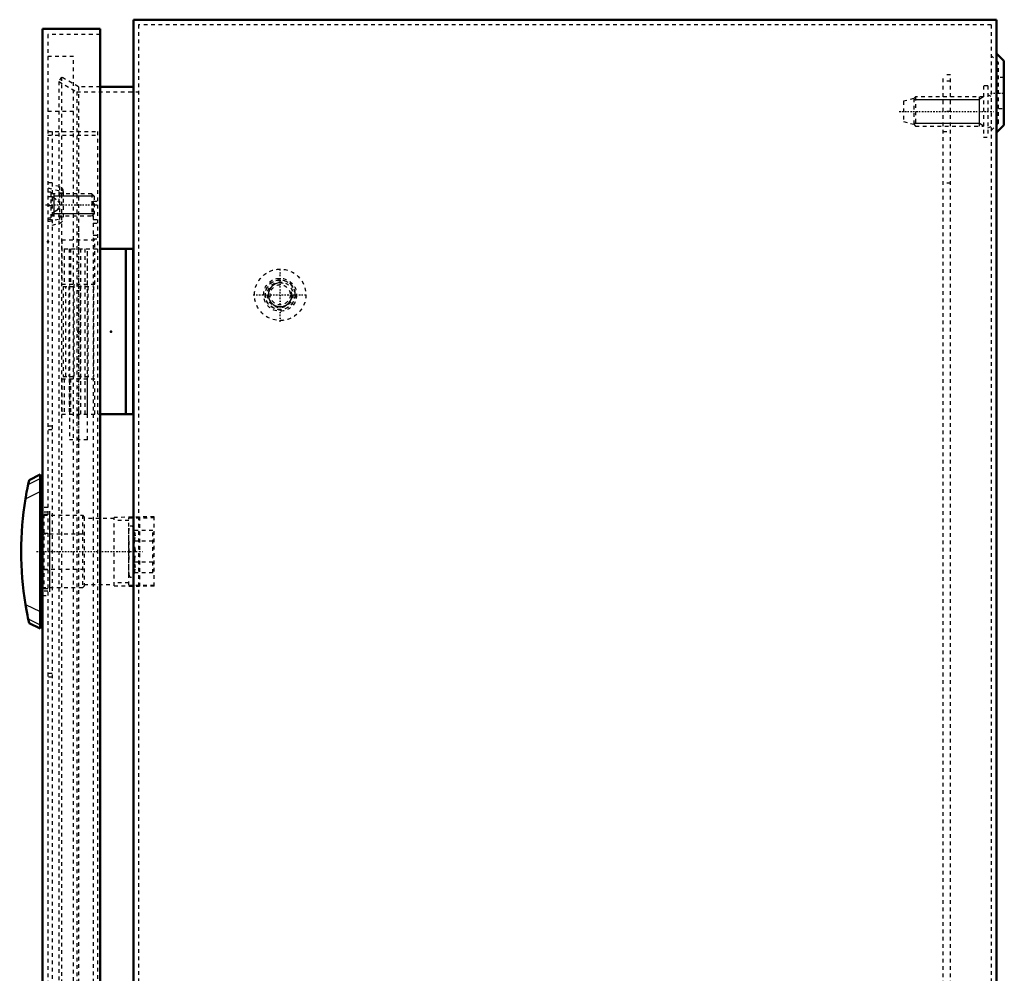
# Model space of a CAD drawing. Header units: millimetres. Extents: x 0 to 1537, y 0 to 1316.
# Tile 3 of 6: x 0 to 268, y 658 to 918. Entities that reach past the tile are written whole.
import ezdxf

# ---------------------------------------------------------------- set-up
doc = ezdxf.new("R2010")
doc.units = ezdxf.units.MM
doc.linetypes.add('Center', pattern=[1.5, 0.45, -0.5, 0.05, -0.5])
doc.linetypes.add('Dashed', pattern=[2, 1, -1])
for name, color, linetype, lineweight in [('2d ConnectionPoints', 7, 'Continuous', 50), ('AM_0', 7, 'Continuous', 50), ('AM_4', 3, 'Continuous', 25), ('AM_5', 3, 'Continuous', 25), ('AM_7', 7, 'Center', 25), ('AM_9', 6, 'Dashed', 25)]:
    doc.layers.add(name, color=color, linetype=linetype, lineweight=lineweight)

# ---------------------------------------------------------------- blocks, each defined once
blk = doc.blocks.new('11_AMP06040_MPL_0__0_in_MAS0604026R5_0__1300')
at = {"layer": 'AM_9'}
for p, q in [((251.3, 332.97), (251.3, 902.97)), ((253.3, 902.97), (251.3, 902.97)), ((253.3, 332.97), (253.3, 902.97)), ((253.3, 901.22), (251.3, 901.22)), ((253.3, 892.97), (251.3, 892.97)), ((251.3, 887.47), (253.3, 887.47)), ((253.3, 873.37), (251.3, 873.37)), ((253.3, 362.57), (251.3, 362.57)), ((253.3, 348.47), (251.3, 348.47)), ((253.3, 342.97), (251.3, 342.97)), ((253.3, 334.72), (251.3, 334.72)), ((253.3, 332.97), (251.3, 332.97))]:
    blk.add_line(p, q, dxfattribs=at)
blk = doc.blocks.new('12_MMSH06SS_0__right_1_0_in_MAS0604026R5_0__1300')
at = {"layer": 'AM_0'}
for p, q in [((21.5, 855.47), (30.5, 855.47)), ((28.5, 855.47), (28.5, 810.47)), ((30.5, 855.47), (30.5, 810.47)), ((21.5, 810.47), (30.5, 810.47))]:
    blk.add_line(p, q, dxfattribs=at)
at = {"layer": 'AM_7'}
blk.add_line((15.6, 860.59), (15.6, 800.75), dxfattribs=at)
at = {"layer": 'AM_9'}
for p, q in [((20.1, 857.87), (11.1, 857.87)), ((11.1, 857.87), (11.1, 845.87)), ((20.1, 845.87), (20.1, 857.87)), ((11.71, 855.47), (11.71, 845.87)), ((11.71, 855.47), (21.5, 855.47)), ((13.1, 855.47), (13.1, 845.87)), ((13.15, 855.47), (13.15, 803.47)), ((13.44, 855.47), (13.44, 845.87)), ((15.6, 855.47), (15.6, 845.87)), ((16.21, 855.47), (16.21, 810.47)), ((17.36, 855.47), (17.36, 810.47)), ((18.05, 803.47), (18.05, 855.47)), ((18.1, 845.87), (18.1, 855.47)), ((11.1, 845.87), (20.1, 845.87)), ((14.41, 845.87), (14.41, 820.07)), ((16.14, 820.07), (16.14, 845.87)), ((11.1, 820.07), (11.1, 810.47)), ((11.1, 820.07), (20.1, 820.07)), ((11.71, 820.07), (11.71, 810.47)), ((13.1, 820.07), (13.1, 810.47)), ((13.44, 820.07), (13.44, 810.47)), ((15.6, 820.07), (15.6, 810.47)), ((18.1, 810.47), (18.1, 820.07)), ((20.1, 810.47), (20.1, 820.07)), ((11.1, 810.47), (21.5, 810.47)), ((18.05, 803.47), (13.15, 803.47))]:
    blk.add_line(p, q, dxfattribs=at)
blk = doc.blocks.new('14_ALL503_0_0__2_0_in_MAS0604026R5_0__1300')
at = {"layer": 'AM_0'}
for p, q in [((2.16, 792.47), (1.91, 791.29)), ((5.2, 793.97), (2.16, 792.46)), ((5.2, 793.97), (5.2, 751.97)), ((5.8, 786.47), (5.2, 786.47)), ((5.2, 759.47), (5.8, 759.47)), ((1.91, 754.65), (2.16, 753.47)), ((2.16, 753.47), (5.2, 751.97))]:
    blk.add_line(p, q, dxfattribs=at)
for points in [[(1.91, 791.29), (1.83, 790.93), (1.71, 790.3), (1.49, 789.15), (1.25, 787.82), (1.17, 787.34)], [(1.17, 758.59), (1.45, 756.99), (1.71, 755.6), (1.85, 754.94), (1.91, 754.65)]]:
    blk.add_lwpolyline(points, dxfattribs=at)
blk.add_arc((88.9, 772.97), 88.9, 170.6956, 189.3044, dxfattribs=at)
at = {"layer": 'AM_4'}
for p, q in [((1.91, 791.29), (5.2, 792.91)), ((1.17, 787.34), (5.2, 789.33)), ((1.17, 758.59), (5.2, 756.6)), ((1.91, 754.65), (5.2, 753.02))]:
    blk.add_line(p, q, dxfattribs=at)
at = {"layer": 'AM_5'}
blk.add_line((7.7, 783.97), (7.7, 761.97), dxfattribs=at)
at = {"layer": 'AM_7'}
blk.add_line((4.19, 772.97), (33.29, 772.97), dxfattribs=at)
at = {"layer": 'AM_9'}
for p, q in [((6.2, 783.12), (6.2, 762.82)), ((6.2, 782.87), (16.7, 782.87)), ((16.7, 782.87), (16.7, 763.07)), ((16.7, 782.87), (17.2, 782.37)), ((17.2, 782.37), (17.2, 763.57)), ((25.38, 781.97), (17.2, 781.97)), ((32.26, 782.37), (25.38, 782.29)), ((25.38, 763.64), (25.38, 782.29)), ((29.38, 781.46), (25.38, 781.46)), ((29.38, 782.16), (36.26, 782.24)), ((29.38, 763.78), (29.38, 782.16)), ((32.26, 782.43), (32.26, 763.51)), ((36.26, 782.43), (32.26, 782.43)), ((36.26, 763.51), (36.26, 782.43)), ((29.39, 778.74), (29.38, 778.74)), ((29.4, 779.35), (29.39, 778.74)), ((29.4, 766.58), (29.4, 779.35)), ((30.86, 778.74), (30.56, 779.55)), ((30.56, 766.38), (30.56, 779.55)), ((35.88, 778.74), (30.86, 778.74)), ((35.88, 767.19), (35.88, 778.74)), ((6.2, 777.58), (5.8, 777.58)), ((16.7, 777.76), (6.2, 777.76)), ((17.2, 777.65), (16.7, 777.76)), ((29.39, 775.85), (29.38, 775.85)), ((29.39, 775.85), (29.39, 770.08)), ((35.88, 775.85), (30.86, 775.85)), ((5.8, 768.35), (6.2, 768.35)), ((6.2, 768.17), (16.7, 768.17)), ((16.7, 768.17), (17.2, 768.29)), ((29.39, 770.08), (29.38, 770.08)), ((35.88, 770.08), (30.86, 770.08)), ((29.39, 767.19), (29.38, 767.19)), ((29.39, 767.19), (29.4, 766.58)), ((30.56, 766.38), (30.86, 767.19)), ((35.88, 767.19), (30.86, 767.19)), ((16.7, 763.07), (6.2, 763.07)), ((17.2, 763.57), (16.7, 763.07)), ((17.2, 763.97), (25.38, 763.97)), ((29.38, 764.47), (25.38, 764.47)), ((25.38, 763.64), (32.26, 763.56)), ((36.26, 763.7), (29.38, 763.78)), ((36.26, 763.51), (32.26, 763.51))]:
    blk.add_line(p, q, dxfattribs=at)
for points in [[(30.86, 775.85), (31.14, 777.27), (30.86, 778.74)], [(30.86, 770.08), (30.98, 770.83), (31.13, 773.28), (30.87, 775.79), (30.86, 775.85)], [(30.86, 767.19), (31.14, 768.61), (30.86, 770.08)]]:
    blk.add_lwpolyline(points, dxfattribs=at)
for centre, start, end in [((30, 779.35), 20, 179.6782), ((30, 766.59), 180.3218, 340)]:
    blk.add_arc(centre, 0.6, start, end, dxfattribs=at)
blk = doc.blocks.new('15_ADP06040R5_0__0_in_MAS0604026R5_0__1300')
at = {"layer": 'AM_0'}
for p, q in [((5.8, 915.47), (21.5, 915.47)), ((5.8, 915.47), (5.8, 320.47)), ((21.5, 915.47), (21.5, 320.47)), ((5.8, 320.47), (21.5, 320.47))]:
    blk.add_line(p, q, dxfattribs=at)
at = {"layer": 'AM_5'}
for p, q in [((8.9, 870.47), (8.9, 869.85)), ((8.9, 870.47), (8.9, 864.47)), ((10.3, 869.85), (8.9, 869.85)), ((19.9, 869.85), (10.3, 869.85)), ((10.3, 865.08), (8.9, 865.08)), ((8.9, 864.47), (8.9, 865.08)), ((19.9, 865.08), (10.3, 865.08)), ((8.9, 371.47), (8.9, 370.85)), ((8.9, 371.47), (8.9, 365.47)), ((10.3, 370.85), (8.9, 370.85)), ((19.9, 370.85), (10.3, 370.85)), ((10.3, 366.08), (8.9, 366.08)), ((8.9, 365.47), (8.9, 366.08)), ((19.9, 366.08), (10.3, 366.08)), ((9.4, 364.47), (10.3, 363.88)), ((10.3, 363.88), (10.57, 363.7)), ((10.57, 364.47), (10.57, 356.47)), ((22.4, 363.7), (10.57, 363.7)), ((9.4, 356.47), (10.3, 357.06)), ((10.3, 357.06), (10.57, 357.23)), ((22.4, 357.23), (10.57, 357.23))]:
    blk.add_line(p, q, dxfattribs=at)
at = {"layer": 'AM_7'}
for p, q in [((6.67, 867.47), (20.53, 867.47)), ((6.67, 368.47), (20.53, 368.47)), ((6.4, 360.47), (26.09, 360.47))]:
    blk.add_line(p, q, dxfattribs=at)
at = {"layer": 'AM_9'}
for p, q in [((21.5, 913.97), (7.3, 913.97)), ((7.3, 913.97), (7.3, 321.97)), ((14.3, 907.97), (7.3, 907.97)), ((14.3, 327.97), (14.3, 907.97)), ((14.3, 892.97), (7.3, 892.97)), ((7.3, 887.47), (20.8, 887.47)), ((7.3, 886.47), (20.8, 886.47)), ((8.5, 887.47), (8.5, 348.47)), ((20.8, 887.47), (20.8, 348.47)), ((8.5, 873.47), (7.3, 873.47)), ((10.44, 872.48), (8.5, 872.96)), ((10.44, 872.48), (10.44, 862.45)), ((10.3, 871.28), (7.3, 872.03)), ((8.1, 870.97), (7.3, 870.97)), ((8.5, 869.72), (7.3, 869.72)), ((8.1, 870.97), (8.1, 863.97)), ((19.29, 870.47), (8.1, 870.47)), ((11.5, 870.72), (10.3, 870.72)), ((11.5, 871.12), (11.5, 863.81)), ((19.9, 869.85), (19.29, 870.47)), ((19.29, 870.47), (19.29, 864.47)), ((19.9, 869.85), (19.9, 865.08)), ((8.5, 867.22), (7.3, 867.22)), ((19.6, 868.47), (20.8, 868.47)), ((19.6, 868.47), (19.6, 367.47)), ((19.6, 867.47), (20.8, 867.47)), ((8.1, 864.47), (19.29, 864.47)), ((10.3, 864.22), (11.5, 864.22)), ((19.29, 864.47), (19.9, 865.08)), ((7.3, 863.97), (8.1, 863.97)), ((7.3, 862.91), (10.3, 863.65)), ((7.3, 863.47), (8.5, 863.47)), ((8.5, 861.97), (10.44, 862.45)), ((19.6, 863.46), (20.8, 863.46)), ((19.6, 862.46), (20.8, 862.46)), ((19.6, 859.21), (20.8, 859.21)), ((19.6, 858.21), (20.8, 858.21)), ((11.5, 845.22), (19.7, 845.22)), ((11.5, 845.22), (11.5, 820.72)), ((12.21, 820.72), (12.21, 845.22)), ((13, 845.22), (13, 820.72)), ((18.2, 845.22), (18.2, 820.72)), ((19.7, 845.22), (19.7, 820.72)), ((11.5, 820.72), (19.7, 820.72)), ((8.5, 807.17), (7.3, 807.17)), ((8.5, 806.17), (7.3, 806.17)), ((7.3, 784.97), (5.8, 784.97)), ((7.3, 783.72), (5.8, 783.72)), ((7.3, 783.12), (5.8, 783.12)), ((7.3, 777.93), (5.8, 777.93)), ((7.3, 768), (5.8, 768)), ((7.3, 762.82), (5.8, 762.82)), ((7.3, 762.22), (5.8, 762.22)), ((5.8, 760.97), (7.3, 760.97)), ((8.5, 739.77), (7.3, 739.77)), ((8.5, 738.77), (7.3, 738.77)), ((8.5, 497.17), (7.3, 497.17)), ((8.5, 496.17), (7.3, 496.17)), ((7.3, 474.97), (5.8, 474.97)), ((7.3, 473.72), (5.8, 473.72)), ((7.3, 473.12), (5.8, 473.12)), ((7.3, 467.93), (5.8, 467.93)), ((7.3, 458), (5.8, 458)), ((7.3, 452.82), (5.8, 452.82)), ((7.3, 452.22), (5.8, 452.22)), ((5.8, 450.97), (7.3, 450.97)), ((8.5, 429.77), (7.3, 429.77)), ((8.5, 428.77), (7.3, 428.77)), ((11.5, 415.22), (19.7, 415.22)), ((11.5, 415.22), (11.5, 390.72)), ((12.21, 390.72), (12.21, 415.22)), ((13, 415.22), (13, 390.72)), ((18.2, 415.22), (18.2, 390.72)), ((19.7, 415.22), (19.7, 390.72)), ((11.5, 390.72), (19.7, 390.72)), ((19.6, 377.73), (20.8, 377.73)), ((20.8, 376.73), (19.6, 376.73)), ((10.3, 372.28), (7.3, 373.03)), ((10.44, 373.48), (8.5, 373.96)), ((10.44, 373.48), (10.44, 363.45)), ((19.6, 373.47), (20.8, 373.47)), ((8.5, 372.47), (7.3, 372.47)), ((8.1, 371.97), (7.3, 371.97)), ((8.1, 371.97), (8.1, 364.97)), ((19.29, 371.47), (8.1, 371.47)), ((11.5, 371.72), (10.3, 371.72)), ((11.5, 372.12), (11.5, 364.81)), ((19.9, 370.85), (19.29, 371.47)), ((19.29, 371.47), (19.29, 365.47)), ((19.6, 372.47), (20.8, 372.47)), ((19.9, 370.85), (19.9, 366.08)), ((8.5, 368.72), (7.3, 368.72)), ((19.6, 368.47), (20.8, 368.47)), ((8.5, 366.22), (7.3, 366.22)), ((8.1, 365.47), (19.29, 365.47)), ((9.4, 367.47), (8.2, 367.47)), ((8.2, 367.47), (8.2, 353.47)), ((9.4, 367.47), (9.4, 353.47)), ((10.3, 365.22), (11.5, 365.22)), ((19.29, 365.47), (19.9, 366.08)), ((19.6, 367.47), (20.8, 367.47)), ((8.2, 364.97), (7.3, 364.55)), ((7.3, 364.97), (8.1, 364.97)), ((7.3, 363.91), (10.3, 364.65)), ((7.3, 362.47), (8.5, 362.47)), ((8.5, 362.97), (10.44, 363.45)), ((21.9, 364.47), (9.4, 364.47)), ((22.4, 363.97), (21.9, 364.47)), ((21.9, 364.47), (21.9, 356.47)), ((25.2, 363.22), (22.4, 363.97)), ((22.4, 363.97), (22.4, 356.97)), ((25.2, 363.22), (25.2, 357.72)), ((21.9, 356.47), (22.4, 356.97)), ((22.4, 356.97), (25.2, 357.72)), ((7.3, 356.39), (8.2, 355.97)), ((9.4, 356.47), (21.9, 356.47)), ((8.2, 353.47), (9.4, 353.47)), ((7.3, 349.47), (20.8, 349.47)), ((7.3, 348.47), (20.8, 348.47)), ((14.3, 342.97), (7.3, 342.97)), ((14.3, 327.97), (7.3, 327.97)), ((7.3, 321.97), (21.5, 321.97))]:
    blk.add_line(p, q, dxfattribs=at)
for points in [[(8.5, 869.75), (8.81, 869.56), (9.99, 868.6), (10.3, 868.17)], [(10.3, 866.76), (10.2, 866.61), (9.51, 865.88), (8.5, 865.18)], [(10.3, 369.17), (10.2, 369.33), (9.51, 370.06), (8.5, 370.75)], [(8.5, 366.18), (8.81, 366.38), (9.99, 367.34), (10.3, 367.76)]]:
    blk.add_lwpolyline(points, dxfattribs=at)
for centre, start, end in [((10.1, 871.12), 360, 76), ((10.1, 863.81), 284, 0), ((10.1, 372.12), 0, 76), ((10.1, 364.81), 284, 360)]:
    blk.add_arc(centre, 1.4, start, end, dxfattribs=at)
blk = doc.blocks.new('17_MAS0604026_0__0_in_MAS0604026R5_0__1300')
at = {"layer": 'AM_0'}
for p, q in [((30.6, 917.97), (265.8, 917.97)), ((30.6, 917.97), (30.6, 317.97)), ((265.8, 917.97), (265.8, 317.97)), ((267.8, 906.75), (265.8, 908.75)), ((267.8, 889.19), (267.8, 906.75)), ((30.6, 899.67), (21.5, 899.67)), ((265.8, 887.19), (267.8, 889.19)), ((267.8, 346.75), (265.8, 348.75)), ((267.8, 329.19), (267.8, 346.75)), ((21.5, 336.27), (30.6, 336.27)), ((265.8, 327.19), (267.8, 329.19)), ((30.6, 317.97), (265.8, 317.97))]:
    blk.add_line(p, q, dxfattribs=at)
at = {"layer": 'AM_5'}
for p, q in [((262.3, 896.97), (261.13, 896.2)), ((261.13, 896.97), (261.13, 888.97)), ((243.3, 896.2), (251.3, 896.2)), ((251.3, 896.2), (253.3, 896.2)), ((253.3, 896.2), (261.13, 896.2)), ((243.3, 889.73), (251.3, 889.73)), ((251.3, 889.73), (253.3, 889.73)), ((253.3, 889.73), (261.13, 889.73)), ((262.3, 888.97), (261.13, 889.73)), ((243.3, 346.2), (251.3, 346.2)), ((251.3, 346.2), (253.3, 346.2)), ((253.3, 346.2), (261.13, 346.2)), ((262.3, 346.97), (261.13, 346.2)), ((261.13, 346.97), (261.13, 338.97)), ((243.3, 339.73), (251.3, 339.73)), ((251.3, 339.73), (253.3, 339.73)), ((253.3, 339.73), (261.13, 339.73)), ((262.3, 338.97), (261.13, 339.73))]:
    blk.add_line(p, q, dxfattribs=at)
for centre in [(70.6, 842.97), (70.6, 392.97)]:
    blk.add_arc(centre, 3.23, 75, 15, dxfattribs=at)
at = {"layer": 'AM_7'}
for p, q in [((264.23, 897.97), (267.97, 897.97)), ((239.3, 892.97), (265.59, 892.97)), ((70.6, 835.62), (70.6, 850.32)), ((63.25, 842.97), (77.95, 842.97)), ((70.6, 385.62), (70.6, 400.32)), ((63.25, 392.97), (77.95, 392.97)), ((239.3, 342.97), (265.59, 342.97)), ((264.23, 337.97), (267.97, 337.97)), ((121.26, 322.38), (121.26, 317.76)), ((244.34, 322.38), (244.34, 317.76)), ((255.8, 317.9), (255.8, 319.44))]:
    blk.add_line(p, q, dxfattribs=at)
at = {"layer": 'AM_9'}
for p, q in [((264.4, 916.57), (32, 916.57)), ((32, 916.57), (32, 319.37)), ((264.4, 916.57), (264.4, 319.37)), ((266.4, 906.17), (264.4, 908.17)), ((266.4, 889.77), (266.4, 906.17)), ((11, 902.32), (10.3, 901.11)), ((15.6, 899.67), (11, 902.32)), ((11, 902.32), (11, 333.61)), ((267.8, 902.22), (266.4, 902.22)), ((10.3, 901.11), (15.22, 898.27)), ((10.3, 901.11), (10.3, 334.82)), ((21.5, 899.67), (15.6, 899.67)), ((15.6, 899.67), (15.6, 855.47)), ((263.5, 899.97), (262.3, 899.97)), ((262.3, 899.97), (262.3, 885.97)), ((263.5, 899.97), (263.5, 885.97)), ((15.22, 898.27), (15.22, 337.67)), ((15.22, 898.27), (32, 898.27)), ((243.3, 896.47), (240.5, 895.72)), ((243.8, 896.97), (243.3, 896.47)), ((243.3, 896.47), (243.3, 889.47)), ((262.3, 896.97), (243.8, 896.97)), ((243.8, 896.97), (243.8, 888.97)), ((264.4, 897.05), (263.5, 897.47)), ((240.5, 895.72), (240.5, 890.22)), ((266.4, 893.72), (267.8, 893.72)), ((240.5, 890.22), (243.3, 889.47)), ((243.3, 889.47), (243.8, 888.97)), ((243.8, 888.97), (262.3, 888.97)), ((263.5, 888.47), (264.4, 888.89)), ((264.4, 887.77), (266.4, 889.77)), ((262.3, 885.97), (263.5, 885.97)), ((15.6, 845.87), (15.6, 820.07)), ((15.6, 810.47), (15.6, 425.47)), ((15.6, 415.87), (15.6, 390.07)), ((15.6, 380.47), (15.6, 336.27)), ((263.5, 349.97), (262.3, 349.97)), ((262.3, 349.97), (262.3, 335.97)), ((263.5, 349.97), (263.5, 335.97)), ((243.3, 346.47), (240.5, 345.72)), ((243.8, 346.97), (243.3, 346.47)), ((243.3, 346.47), (243.3, 339.47)), ((262.3, 346.97), (243.8, 346.97)), ((243.8, 346.97), (243.8, 338.97)), ((264.4, 347.05), (263.5, 347.47)), ((266.4, 346.17), (264.4, 348.17)), ((240.5, 345.72), (240.5, 340.22)), ((266.4, 329.77), (266.4, 346.17)), ((267.8, 342.22), (266.4, 342.22)), ((240.5, 340.22), (243.3, 339.47)), ((243.3, 339.47), (243.8, 338.97)), ((243.8, 338.97), (262.3, 338.97)), ((263.5, 338.47), (264.4, 338.89)), ((15.22, 337.67), (10.3, 334.82)), ((11, 333.61), (15.6, 336.27)), ((32, 337.67), (15.22, 337.67)), ((15.6, 336.27), (21.5, 336.27)), ((262.3, 335.97), (263.5, 335.97)), ((10.3, 334.82), (11, 333.61)), ((266.4, 333.72), (267.8, 333.72)), ((264.4, 327.77), (266.4, 329.77)), ((117.02, 322.17), (114.22, 319.37)), ((117.02, 322.17), (248.58, 322.17)), ((121.26, 319.37), (121.26, 322.17)), ((134.8, 320.77), (134.8, 322.17)), ((139.8, 320.77), (139.8, 322.17)), ((225.8, 320.77), (225.8, 322.17)), ((230.8, 320.77), (230.8, 322.17)), ((244.34, 322.17), (244.34, 319.37)), ((251.38, 319.37), (248.58, 322.17)), ((32, 319.37), (264.4, 319.37)), ((114.8, 317.97), (117.6, 320.77)), ((248, 320.77), (117.6, 320.77)), ((248, 320.77), (250.8, 317.97)), ((251.45, 319.37), (251.45, 317.97)), ((260.15, 317.97), (260.15, 319.37)), ((121.26, 319.15), (121.26, 317.97)), ((244.34, 317.97), (244.34, 319.15))]:
    blk.add_line(p, q, dxfattribs=at)
for centre, radius in [((70.6, 842.97), 7), ((70.6, 842.97), 4.5), ((70.6, 842.97), 4.08), ((70.6, 842.97), 4), ((70.6, 842.97), 3.5), ((70.6, 842.97), 2.75), ((70.6, 392.97), 7), ((70.6, 392.97), 4.5), ((70.6, 392.97), 4.08), ((70.6, 392.97), 4), ((70.6, 392.97), 3.5), ((70.6, 392.97), 2.75)]:
    blk.add_circle(centre, radius, dxfattribs=at)

msp = doc.modelspace()

# ---------------------------------------------------------------- linework, layer by layer
at = {"layer": '2d ConnectionPoints'}
for p in [(7.3, 857.467), (15.6, 832.967), (24.5, 832.967), (24.5, 832.967), (5.8, 772.967), (5.8, 772.967), (29.378, 772.967)]:
    msp.add_point(p, dxfattribs=at)

# ---------------------------------------------------------------- block references
for name in ['17_MAS0604026_0__0_in_MAS0604026R5_0__1300', '15_ADP06040R5_0__0_in_MAS0604026R5_0__1300', '11_AMP06040_MPL_0__0_in_MAS0604026R5_0__1300', '12_MMSH06SS_0__right_1_0_in_MAS0604026R5_0__1300', '14_ALL503_0_0__2_0_in_MAS0604026R5_0__1300']:
    msp.add_blockref(name, (0, 0))

doc.saveas('drawing.dxf')
